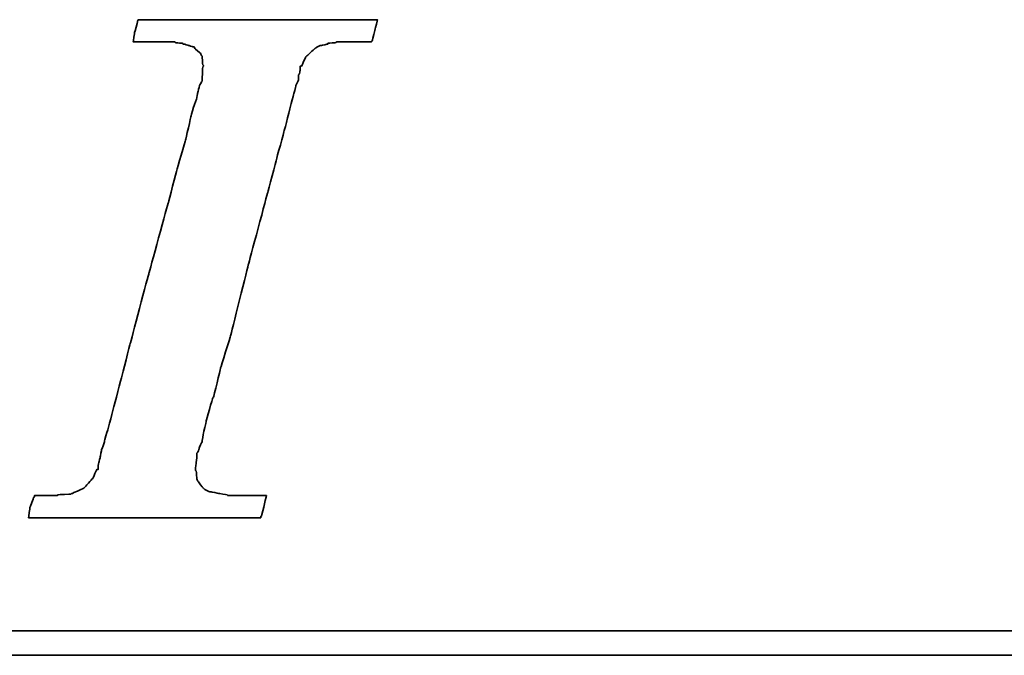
# Model space of a CAD drawing. Header units: millimetres. Extents: x 1371 to 1585, y 776 to 916.
# Tile 33 of 50: x 1562.66 to 1564.6, y 848.6 to 849.86. Entities that reach past the tile are written whole.
import ezdxf

# ---------------------------------------------------------------- set-up
doc = ezdxf.new("R2010")
doc.units = ezdxf.units.MM
doc.header["$LTSCALE"] = 0.1
doc.layers.add('CHA', color=7, linetype='CONTINUOUS')
doc.layers.add('layer 1', color=7, linetype='CONTINUOUS')

# ---------------------------------------------------------------- blocks, each defined once
blk = doc.blocks.new('TBI MOTION logo(完整正式版)')
at = {"layer": 'layer 1', "color": 22, "lineweight": 35}
for points, knots in [([(-40.59125, -7.94375), (-40.59125, -7.94375), (-40.97375, -7.94375), (-40.97375, -7.94375), (-40.97375, -7.94375), (-40.97375, -7.94375), (-41.38125, -7.94375), (-41.38125, -7.94375), (-41.38125, -7.94375), (-41.38125, -7.94375), (-41.54875, -7.94375), (-41.54875, -7.94375), (-41.54875, -7.94375), (-41.54875, -7.94375), (-41.59875, -7.94375), (-41.59875, -7.94375), (-41.59875, -7.94375), (-41.59875, -7.94375), (-41.88375, -7.94375), (-41.88375, -7.94375), (-41.88375, -7.94375), (-41.88375, -7.94375), (-41.90875, -7.91875), (-41.90875, -7.91875), (-41.90875, -7.91875), (-41.90875, -7.91875), (-42.19875, -7.87125), (-42.19875, -7.87125), (-42.19875, -7.87125), (-42.19875, -7.87125), (-42.43875, -7.82375), (-42.43875, -7.82375), (-42.43875, -7.82375), (-42.43875, -7.82375), (-42.45875, -7.82375), (-42.45875, -7.82375), (-42.45875, -7.82375), (-42.45875, -7.82375), (-42.48625, -7.82375), (-42.48625, -7.82375), (-42.48625, -7.82375), (-42.48625, -7.82375), (-42.67625, -7.72375), (-42.67625, -7.72375), (-42.67625, -7.72375), (-42.67625, -7.72375), (-42.70125, -7.70375), (-42.70125, -7.70375), (-42.70125, -7.70375), (-42.70125, -7.70375), (-42.72375, -7.67875), (-42.72375, -7.67875), (-42.72375, -7.67875), (-42.72375, -7.67875), (-42.86875, -7.48875), (-42.86875, -7.48875), (-42.86875, -7.48875), (-42.86875, -7.48875), (-42.89375, -7.43875), (-42.89375, -7.43875), (-42.89375, -7.43875), (-42.89375, -7.43875), (-42.91875, -7.38875), (-42.91875, -7.38875), (-42.91875, -7.38875), (-42.91875, -7.38875), (-42.93875, -7.12875), (-42.93875, -7.12875), (-42.93875, -7.12875), (-42.93875, -7.12875), (-42.96375, -7.10375), (-42.96375, -7.10375), (-42.96375, -7.10375), (-42.96375, -7.10375), (-42.96375, -7.05375), (-42.96375, -7.05375), (-42.96375, -7.05375), (-42.96375, -7.05375), (-42.96375, -7.00875), (-42.96375, -7.00875), (-42.96375, -7.00875), (-42.96375, -7.00875), (-42.91875, -6.69625), (-42.91875, -6.69625), (-42.91875, -6.69625), (-42.91875, -6.69625), (-42.91875, -6.62375), (-42.91875, -6.62375), (-42.91875, -6.62375), (-42.91875, -6.62375), (-42.91875, -6.59625), (-42.91875, -6.59625), (-42.91875, -6.59625), (-42.91875, -6.59625), (-42.91875, -6.57375), (-42.91875, -6.57375), (-42.91875, -6.57375), (-42.91875, -6.57375), (-42.91875, -6.52875), (-42.91875, -6.52875), (-42.91875, -6.52875), (-42.91875, -6.52875), (-42.89375, -6.50375), (-42.89375, -6.50375), (-42.89375, -6.50375), (-42.89375, -6.50375), (-42.84375, -6.38375), (-42.84375, -6.38375), (-42.84375, -6.38375), (-42.84375, -6.38375), (-42.84375, -6.35875), (-42.84375, -6.35875), (-42.84375, -6.35875), (-42.84375, -6.35875), (-42.74625, -6.14375), (-42.74625, -6.14375), (-42.74625, -6.14375), (-42.74625, -6.14375), (-42.70125, -5.85375), (-42.70125, -5.85375), (-42.70125, -5.85375), (-42.70125, -5.85375), (-42.60375, -5.47125), (-42.60375, -5.47125), (-42.60375, -5.47125), (-42.60375, -5.47125), (-42.60375, -5.44875), (-42.60375, -5.44875), (-42.60375, -5.44875), (-42.60375, -5.44875), (-42.38875, -4.67875), (-42.38875, -4.67875), (-42.38875, -4.67875), (-42.38875, -4.67875), (-42.36375, -4.65375), (-42.36375, -4.65375), (-42.36375, -4.65375), (-42.36375, -4.65375), (-42.12375, -3.69625), (-42.12375, -3.69625), (-42.12375, -3.69625), (-42.12375, -3.69625), (-42.12375, -3.67374), (-42.12375, -3.67374), (-42.12375, -3.67374), (-42.12375, -3.67374), (-41.78875, -2.59374), (-41.78875, -2.59374), (-41.78875, -2.59374), (-41.78875, -2.59374), (-41.18875, -0.19375), (-41.18875, -0.19375), (-41.18875, -0.19375), (-41.18875, -0.19375), (-40.54375, 2.20624), (-40.54375, 2.20624), (-40.54375, 2.20624), (-40.54375, 2.20624), (-40.25375, 3.30875), (-40.25375, 3.30875), (-40.25375, 3.30875), (-40.25375, 3.30875), (-39.98875, 4.27125), (-39.98875, 4.27125), (-39.98875, 4.27125), (-39.98875, 4.27125), (-39.77375, 5.13125), (-39.77375, 5.13125), (-39.77375, 5.13125), (-39.77375, 5.13125), (-39.67875, 5.47125), (-39.67875, 5.47125), (-39.67875, 5.47125), (-39.67875, 5.47125), (-39.60375, 5.75625), (-39.60375, 5.75625), (-39.60375, 5.75625), (-39.60375, 5.75625), (-39.60375, 5.78125), (-39.60375, 5.78125), (-39.60375, 5.78125), (-39.60375, 5.78125), (-39.50875, 5.97125), (-39.50875, 5.97125), (-39.50875, 5.97125), (-39.50875, 5.97125), (-39.50875, 6.13875), (-39.50875, 6.13875), (-39.50875, 6.13875), (-39.50875, 6.13875), (-39.48625, 6.16625), (-39.48625, 6.16625), (-39.48625, 6.16625), (-39.48625, 6.16625), (-39.46125, 6.28625), (-39.46125, 6.28625), (-39.46125, 6.28625), (-39.46125, 6.28625), (-39.46125, 6.42625), (-39.46125, 6.42625), (-39.46125, 6.42625), (-39.46125, 6.42625), (-39.41375, 6.42625), (-39.41375, 6.42625), (-39.41375, 6.42625), (-39.41375, 6.42625), (-39.29375, 6.69125), (-39.29375, 6.69125), (-39.29375, 6.69125), (-39.29375, 6.69125), (-39.26875, 6.74125), (-39.26875, 6.74125), (-39.26875, 6.74125), (-39.26875, 6.74125), (-39.24375, 6.76625), (-39.24375, 6.76625), (-39.24375, 6.76625), (-39.24375, 6.76625), (-38.98375, 7.00624), (-38.98375, 7.00624), (-38.98375, 7.00624), (-38.98375, 7.00624), (-38.95625, 7.02624), (-38.95625, 7.02624), (-38.95625, 7.02624), (-38.95625, 7.02624), (-38.78875, 7.12624), (-38.78875, 7.12624), (-38.78875, 7.12624), (-38.78875, 7.12624), (-38.76375, 7.12624), (-38.76375, 7.12624), (-38.76375, 7.12624), (-38.76375, 7.12624), (-38.74375, 7.12624), (-38.74375, 7.12624), (-38.74375, 7.12624), (-38.74375, 7.12624), (-38.52875, 7.17125), (-38.52875, 7.17125), (-38.52875, 7.17125), (-38.52875, 7.17125), (-38.52875, 7.19624), (-38.52875, 7.19624), (-38.52875, 7.19624), (-38.52875, 7.19624), (-38.50375, 7.19624), (-38.50375, 7.19624), (-38.50375, 7.19624), (-38.50375, 7.19624), (-38.26125, 7.21875), (-38.26125, 7.21875), (-38.26125, 7.21875), (-38.26125, 7.21875), (-38.23875, 7.24624), (-38.23875, 7.24624), (-38.23875, 7.24624), (-38.23875, 7.24624), (-38.21625, 7.24624), (-38.21625, 7.24624), (-38.21625, 7.24624), (-38.21625, 7.24624), (-38.18875, 7.24624), (-38.18875, 7.24624), (-38.18875, 7.24624), (-38.18875, 7.24624), (-37.90375, 7.24624), (-37.90375, 7.24624), (-37.90375, 7.24624), (-37.90375, 7.24624), (-37.85375, 7.24624), (-37.85375, 7.24624), (-37.85375, 7.24624), (-37.85375, 7.24624), (-37.75875, 7.24624), (-37.75875, 7.24624), (-37.75875, 7.24624), (-37.75875, 7.24624), (-37.42375, 7.24624), (-37.42375, 7.24624), (-37.42375, 7.24624), (-37.42375, 7.24624), (-37.08875, 7.24624), (-37.08875, 7.24624), (-37.08875, 7.24624), (-37.08875, 7.24624), (-37.06375, 7.24624), (-37.06375, 7.24624), (-37.06375, 7.24624), (-37.06375, 7.24624), (-37.06375, 7.26624), (-37.06375, 7.26624), (-37.06375, 7.26624), (-37.06375, 7.26624), (-37.03875, 7.29125), (-37.03875, 7.29125), (-37.03875, 7.29125), (-37.03875, 7.29125), (-37.03875, 7.31625), (-37.03875, 7.31625), (-37.03875, 7.31625), (-37.03875, 7.31625), (-36.94125, 7.67625), (-36.94125, 7.67625), (-36.94125, 7.67625), (-36.94125, 7.67625), (-36.86875, 7.98625), (-36.86875, 7.98625), (-36.86875, 7.98625), (-36.86875, 7.98625), (-36.98875, 7.98625), (-36.98875, 7.98625), (-36.98875, 7.98625), (-36.98875, 7.98625), (-37.42375, 7.98625), (-37.42375, 7.98625), (-37.42375, 7.98625), (-37.42375, 7.98625), (-37.94875, 7.98625), (-37.94875, 7.98625), (-37.94875, 7.98625), (-37.94875, 7.98625), (-38.57375, 7.98625), (-38.57375, 7.98625), (-38.57375, 7.98625), (-38.57375, 7.98625), (-39.29375, 7.98625), (-39.29375, 7.98625), (-39.29375, 7.98625), (-39.29375, 7.98625), (-40.82875, 7.98625), (-40.82875, 7.98625), (-40.82875, 7.98625), (-40.82875, 7.98625), (-42.36375, 7.98625), (-42.36375, 7.98625), (-42.36375, 7.98625), (-42.36375, 7.98625), (-43.08375, 7.98625), (-43.08375, 7.98625), (-43.08375, 7.98625), (-43.08375, 7.98625), (-43.70875, 7.98625), (-43.70875, 7.98625), (-43.70875, 7.98625), (-43.70875, 7.98625), (-44.23375, 7.98625), (-44.23375, 7.98625), (-44.23375, 7.98625), (-44.23375, 7.98625), (-44.66875, 7.98625), (-44.66875, 7.98625), (-44.66875, 7.98625), (-44.66875, 7.98625), (-44.88375, 7.98625), (-44.88375, 7.98625), (-44.88375, 7.98625), (-44.88375, 7.98625), (-44.90875, 7.94125), (-44.90875, 7.94125), (-44.90875, 7.94125), (-44.90875, 7.94125), (-44.90875, 7.91625), (-44.90875, 7.91625), (-44.90875, 7.91625), (-44.90875, 7.91625), (-45.00375, 7.55625), (-45.00375, 7.55625), (-45.00375, 7.55625), (-45.00375, 7.55625), (-45.05375, 7.24624), (-45.05375, 7.24624), (-45.05375, 7.24624), (-45.05375, 7.24624), (-44.61875, 7.24624), (-44.61875, 7.24624), (-44.61875, 7.24624), (-44.61875, 7.24624), (-44.11375, 7.24624), (-44.11375, 7.24624), (-44.11375, 7.24624), (-44.11375, 7.24624), (-43.99375, 7.24624), (-43.99375, 7.24624), (-43.99375, 7.24624), (-43.99375, 7.24624), (-43.94625, 7.24624), (-43.94625, 7.24624), (-43.94625, 7.24624), (-43.94625, 7.24624), (-43.92374, 7.24624), (-43.92374, 7.24624), (-43.92374, 7.24624), (-43.92374, 7.24624), (-43.65875, 7.24624), (-43.65875, 7.24624), (-43.65875, 7.24624), (-43.65875, 7.24624), (-43.63875, 7.21875), (-43.63875, 7.21875), (-43.63875, 7.21875), (-43.63875, 7.21875), (-43.46875, 7.19624), (-43.46875, 7.19624), (-43.46875, 7.19624), (-43.46875, 7.19624), (-43.39875, 7.19624), (-43.39875, 7.19624), (-43.39875, 7.19624), (-43.39875, 7.19624), (-43.37125, 7.17125), (-43.37125, 7.17125), (-43.37125, 7.17125), (-43.37125, 7.17125), (-43.34875, 7.17125), (-43.34875, 7.17125), (-43.34875, 7.17125), (-43.34875, 7.17125), (-43.20375, 7.12624), (-43.20375, 7.12624), (-43.20375, 7.12624), (-43.20375, 7.12624), (-43.05875, 7.07624), (-43.05875, 7.07624), (-43.05875, 7.07624), (-43.05875, 7.07624), (-43.01375, 7.07624), (-43.01375, 7.07624), (-43.01375, 7.07624), (-43.01375, 7.07624), (-42.98875, 7.02624), (-42.98875, 7.02624), (-42.98875, 7.02624), (-42.98875, 7.02624), (-42.79875, 6.86125), (-42.79875, 6.86125), (-42.79875, 6.86125), (-42.79875, 6.86125), (-42.77375, 6.81125), (-42.77375, 6.81125), (-42.77375, 6.81125), (-42.77375, 6.81125), (-42.74625, 6.76625), (-42.74625, 6.76625), (-42.74625, 6.76625), (-42.74625, 6.76625), (-42.72375, 6.47625), (-42.72375, 6.47625), (-42.72375, 6.47625), (-42.72375, 6.47625), (-42.70125, 6.45124), (-42.70125, 6.45124), (-42.70125, 6.45124), (-42.70125, 6.45124), (-42.70125, 6.42625), (-42.70125, 6.42625), (-42.70125, 6.42625), (-42.70125, 6.42625), (-42.72375, 6.40625), (-42.72375, 6.40625), (-42.72375, 6.40625), (-42.72375, 6.40625), (-42.74625, 5.97125), (-42.74625, 5.97125), (-42.74625, 5.97125), (-42.74625, 5.97125), (-42.74625, 5.94625), (-42.74625, 5.94625), (-42.74625, 5.94625), (-42.74625, 5.94625), (-42.74625, 5.92625), (-42.74625, 5.92625), (-42.74625, 5.92625), (-42.74625, 5.92625), (-42.77375, 5.87625), (-42.77375, 5.87625), (-42.77375, 5.87625), (-42.77375, 5.87625), (-42.81875, 5.80625), (-42.81875, 5.80625), (-42.81875, 5.80625), (-42.81875, 5.80625), (-42.86875, 5.63625), (-42.86875, 5.63625), (-42.86875, 5.63625), (-42.86875, 5.63625), (-42.91875, 5.39625), (-42.91875, 5.39625), (-42.91875, 5.39625), (-42.91875, 5.39625), (-42.91875, 5.37124), (-42.91875, 5.37124), (-42.91875, 5.37124), (-42.91875, 5.37124), (-43.01375, 5.10874), (-43.01375, 5.10874), (-43.01375, 5.10874), (-43.01375, 5.10874), (-43.10875, 4.77124), (-43.10875, 4.77124), (-43.10875, 4.77124), (-43.10875, 4.77124), (-43.29875, 3.95625), (-43.29875, 3.95625), (-43.29875, 3.95625), (-43.29875, 3.95625), (-43.58875, 2.95125), (-43.58875, 2.95125), (-43.58875, 2.95125), (-43.58875, 2.95125), (-43.87375, 1.87125), (-43.87375, 1.87125), (-43.87375, 1.87125), (-43.87375, 1.87125), (-44.52625, -0.50374), (-44.52625, -0.50374), (-44.52625, -0.50374), (-44.52625, -0.50374), (-45.14875, -2.85375), (-45.14875, -2.85375), (-45.14875, -2.85375), (-45.14875, -2.85375), (-45.43375, -3.95875), (-45.43375, -3.95875), (-45.43375, -3.95875), (-45.43375, -3.95875), (-45.69875, -4.96875), (-45.69875, -4.96875), (-45.69875, -4.96875), (-45.69875, -4.96875), (-45.91375, -5.78375), (-45.91375, -5.78375), (-45.91375, -5.78375), (-45.91375, -5.78375), (-46.01375, -6.11875), (-46.01375, -6.11875), (-46.01375, -6.11875), (-46.01375, -6.11875), (-46.01375, -6.14375), (-46.01375, -6.14375), (-46.01375, -6.14375), (-46.01375, -6.14375), (-46.10875, -6.40875), (-46.10875, -6.40875), (-46.10875, -6.40875), (-46.10875, -6.40875), (-46.15375, -6.64875), (-46.15375, -6.64875), (-46.15375, -6.64875), (-46.15375, -6.64875), (-46.20375, -6.83875), (-46.20375, -6.83875), (-46.20375, -6.83875), (-46.20375, -6.83875), (-46.22875, -6.93375), (-46.22875, -6.93375), (-46.22875, -6.93375), (-46.22875, -6.93375), (-46.22875, -7.07875), (-46.22875, -7.07875), (-46.22875, -7.07875), (-46.22875, -7.07875), (-46.27375, -7.07875), (-46.27375, -7.07875), (-46.27375, -7.07875), (-46.27375, -7.07875), (-46.39375, -7.34375), (-46.39375, -7.34375), (-46.39375, -7.34375), (-46.39375, -7.34375), (-46.39375, -7.36875), (-46.39375, -7.36875), (-46.39375, -7.36875), (-46.39375, -7.36875), (-46.42125, -7.38875), (-46.42125, -7.38875), (-46.42125, -7.38875), (-46.42125, -7.38875), (-46.68375, -7.67875), (-46.68375, -7.67875), (-46.68375, -7.67875), (-46.68375, -7.67875), (-46.70875, -7.70375), (-46.70875, -7.70375), (-46.70875, -7.70375), (-46.70875, -7.70375), (-46.75375, -7.72375), (-46.75375, -7.72375), (-46.75375, -7.72375), (-46.75375, -7.72375), (-47.08875, -7.87125), (-47.08875, -7.87125), (-47.08875, -7.87125), (-47.08875, -7.87125), (-47.11625, -7.87125), (-47.11625, -7.87125), (-47.11625, -7.87125), (-47.11625, -7.87125), (-47.13875, -7.89375), (-47.13875, -7.89375), (-47.13875, -7.89375), (-47.13875, -7.89375), (-47.56875, -7.91875), (-47.56875, -7.91875), (-47.56875, -7.91875), (-47.56875, -7.91875), (-47.59625, -7.94375), (-47.59625, -7.94375), (-47.59625, -7.94375), (-47.59625, -7.94375), (-47.64375, -7.94375), (-47.64375, -7.94375), (-47.64375, -7.94375), (-47.64375, -7.94375), (-47.73625, -7.94375), (-47.73625, -7.94375), (-47.73625, -7.94375), (-47.73625, -7.94375), (-48.07375, -7.94375), (-48.07375, -7.94375), (-48.07375, -7.94375), (-48.07375, -7.94375), (-48.36125, -7.94375), (-48.36125, -7.94375), (-48.36125, -7.94375), (-48.36125, -7.94375), (-48.36125, -7.96625), (-48.36125, -7.96625), (-48.36125, -7.96625), (-48.36125, -7.96625), (-48.36125, -7.99125), (-48.36125, -7.99125), (-48.36125, -7.99125), (-48.36125, -7.99125), (-48.38875, -8.01375), (-48.38875, -8.01375), (-48.38875, -8.01375), (-48.38875, -8.01375), (-48.50875, -8.34875), (-48.50875, -8.34875), (-48.50875, -8.34875), (-48.50875, -8.34875), (-48.55375, -8.68625), (-48.55375, -8.68625), (-48.55375, -8.68625), (-48.55375, -8.68625), (-48.45875, -8.68625), (-48.45875, -8.68625), (-48.45875, -8.68625), (-48.45875, -8.68625), (-48.07375, -8.68625), (-48.07375, -8.68625), (-48.07375, -8.68625), (-48.07375, -8.68625), (-47.52375, -8.68625), (-47.52375, -8.68625), (-47.52375, -8.68625), (-47.52375, -8.68625), (-46.92375, -8.68625), (-46.92375, -8.68625), (-46.92375, -8.68625), (-46.92375, -8.68625), (-46.25375, -8.68625), (-46.25375, -8.68625), (-46.25375, -8.68625), (-46.25375, -8.68625), (-46.20375, -8.68625), (-46.20375, -8.68625), (-46.20375, -8.68625), (-46.20375, -8.68625), (-44.71375, -8.68625), (-44.71375, -8.68625), (-44.71375, -8.68625), (-44.71375, -8.68625), (-43.22875, -8.68625), (-43.22875, -8.68625), (-43.22875, -8.68625), (-43.22875, -8.68625), (-42.55875, -8.68625), (-42.55875, -8.68625), (-42.55875, -8.68625), (-42.55875, -8.68625), (-42.50875, -8.68625), (-42.50875, -8.68625), (-42.50875, -8.68625), (-42.50875, -8.68625), (-41.93375, -8.68625), (-41.93375, -8.68625), (-41.93375, -8.68625), (-41.93375, -8.68625), (-41.38125, -8.68625), (-41.38125, -8.68625), (-41.38125, -8.68625), (-41.38125, -8.68625), (-40.97375, -8.68625), (-40.97375, -8.68625), (-40.97375, -8.68625), (-40.97375, -8.68625), (-40.78125, -8.68625), (-40.78125, -8.68625), (-40.78125, -8.68625), (-40.78125, -8.68625), (-40.78125, -8.63875), (-40.78125, -8.63875), (-40.78125, -8.63875), (-40.78125, -8.63875), (-40.75875, -8.63875), (-40.75875, -8.63875), (-40.75875, -8.63875), (-40.75875, -8.63875), (-40.66375, -8.27875), (-40.66375, -8.27875), (-40.66375, -8.27875), (-40.66375, -8.27875), (-40.59125, -7.94375), (-40.59125, -7.94375)], [0, 0, 0, 0, 0.00558659, 0.00558659, 0.00558659, 0.0055866, 0.01117318, 0.01117318, 0.01117318, 0.01117319, 0.01675978, 0.01675978, 0.01675978, 0.01675979, 0.02234637, 0.02234637, 0.02234637, 0.02234638, 0.02793296, 0.02793296, 0.02793296, 0.02793297, 0.03351955, 0.03351955, 0.03351955, 0.03351956, 0.03910615, 0.03910615, 0.03910615, 0.03910616, 0.04469274, 0.04469274, 0.04469274, 0.04469275, 0.05027933, 0.05027933, 0.05027933, 0.05027934, 0.05586592, 0.05586592, 0.05586592, 0.05586593, 0.06145251, 0.06145251, 0.06145251, 0.06145252, 0.06703911, 0.06703911, 0.06703911, 0.06703912, 0.0726257, 0.0726257, 0.0726257, 0.07262571, 0.07821229, 0.07821229, 0.07821229, 0.0782123, 0.08379888, 0.08379888, 0.08379888, 0.08379889, 0.08938547, 0.08938547, 0.08938547, 0.08938548, 0.09497207, 0.09497207, 0.09497207, 0.09497208, 0.10055866, 0.10055866, 0.10055866, 0.10055867, 0.10614525, 0.10614525, 0.10614525, 0.10614526, 0.11173184, 0.11173184, 0.11173184, 0.11173185, 0.11731844, 0.11731844, 0.11731844, 0.11731845, 0.12290503, 0.12290503, 0.12290503, 0.12290504, 0.12849162, 0.12849162, 0.12849162, 0.12849163, 0.13407821, 0.13407821, 0.13407821, 0.13407822, 0.1396648, 0.1396648, 0.1396648, 0.13966481, 0.1452514, 0.1452514, 0.1452514, 0.14525141, 0.15083799, 0.15083799, 0.15083799, 0.150838, 0.15642458, 0.15642458, 0.15642458, 0.15642459, 0.16201117, 0.16201117, 0.16201117, 0.16201118, 0.16759777, 0.16759777, 0.16759777, 0.16759778, 0.17318436, 0.17318436, 0.17318436, 0.17318437, 0.17877095, 0.17877095, 0.17877095, 0.17877096, 0.18435754, 0.18435754, 0.18435754, 0.18435755, 0.18994413, 0.18994413, 0.18994413, 0.18994414, 0.19553073, 0.19553073, 0.19553073, 0.19553074, 0.20111732, 0.20111732, 0.20111732, 0.20111733, 0.20670391, 0.20670391, 0.20670391, 0.20670392, 0.2122905, 0.2122905, 0.2122905, 0.21229051, 0.21787709, 0.21787709, 0.21787709, 0.2178771, 0.22346369, 0.22346369, 0.22346369, 0.2234637, 0.22905028, 0.22905028, 0.22905028, 0.22905029, 0.23463687, 0.23463687, 0.23463687, 0.23463688, 0.24022346, 0.24022346, 0.24022346, 0.24022347, 0.24581006, 0.24581006, 0.24581006, 0.24581007, 0.25139665, 0.25139665, 0.25139665, 0.25139666, 0.25698324, 0.25698324, 0.25698324, 0.25698325, 0.26256983, 0.26256983, 0.26256983, 0.26256984, 0.26815642, 0.26815642, 0.26815642, 0.26815643, 0.27374302, 0.27374302, 0.27374302, 0.27374303, 0.27932961, 0.27932961, 0.27932961, 0.27932962, 0.2849162, 0.2849162, 0.2849162, 0.28491621, 0.29050279, 0.29050279, 0.29050279, 0.2905028, 0.29608939, 0.29608939, 0.29608939, 0.2960894, 0.30167598, 0.30167598, 0.30167598, 0.30167599, 0.30726257, 0.30726257, 0.30726257, 0.30726258, 0.31284916, 0.31284916, 0.31284916, 0.31284917, 0.31843575, 0.31843575, 0.31843575, 0.31843576, 0.32402235, 0.32402235, 0.32402235, 0.32402236, 0.32960894, 0.32960894, 0.32960894, 0.32960895, 0.33519553, 0.33519553, 0.33519553, 0.33519554, 0.34078212, 0.34078212, 0.34078212, 0.34078213, 0.34636872, 0.34636872, 0.34636872, 0.34636873, 0.35195531, 0.35195531, 0.35195531, 0.35195532, 0.3575419, 0.3575419, 0.3575419, 0.35754191, 0.36312849, 0.36312849, 0.36312849, 0.3631285, 0.36871508, 0.36871508, 0.36871508, 0.36871509, 0.37430168, 0.37430168, 0.37430168, 0.37430169, 0.37988827, 0.37988827, 0.37988827, 0.37988828, 0.38547486, 0.38547486, 0.38547486, 0.38547487, 0.39106145, 0.39106145, 0.39106145, 0.39106146, 0.39664804, 0.39664804, 0.39664804, 0.39664805, 0.40223464, 0.40223464, 0.40223464, 0.40223465, 0.40782123, 0.40782123, 0.40782123, 0.40782124, 0.41340782, 0.41340782, 0.41340782, 0.41340783, 0.41899441, 0.41899441, 0.41899441, 0.41899442, 0.42458101, 0.42458101, 0.42458101, 0.42458102, 0.4301676, 0.4301676, 0.4301676, 0.43016761, 0.43575419, 0.43575419, 0.43575419, 0.4357542, 0.44134078, 0.44134078, 0.44134078, 0.44134079, 0.44692737, 0.44692737, 0.44692737, 0.44692738, 0.45251397, 0.45251397, 0.45251397, 0.45251398, 0.45810056, 0.45810056, 0.45810056, 0.45810057, 0.46368715, 0.46368715, 0.46368715, 0.46368716, 0.46927374, 0.46927374, 0.46927374, 0.46927375, 0.47486034, 0.47486034, 0.47486034, 0.47486035, 0.48044693, 0.48044693, 0.48044693, 0.48044694, 0.48603352, 0.48603352, 0.48603352, 0.48603353, 0.49162011, 0.49162011, 0.49162011, 0.49162012, 0.4972067, 0.4972067, 0.4972067, 0.49720671, 0.5027933, 0.5027933, 0.5027933, 0.50279331, 0.50837989, 0.50837989, 0.50837989, 0.5083799, 0.51396648, 0.51396648, 0.51396648, 0.51396649, 0.51955307, 0.51955307, 0.51955307, 0.51955308, 0.52513966, 0.52513966, 0.52513966, 0.52513967, 0.53072626, 0.53072626, 0.53072626, 0.53072627, 0.53631285, 0.53631285, 0.53631285, 0.53631286, 0.54189944, 0.54189944, 0.54189944, 0.54189945, 0.54748603, 0.54748603, 0.54748603, 0.54748604, 0.55307263, 0.55307263, 0.55307263, 0.55307264, 0.55865922, 0.55865922, 0.55865922, 0.55865923, 0.56424581, 0.56424581, 0.56424581, 0.56424582, 0.5698324, 0.5698324, 0.5698324, 0.56983241, 0.57541899, 0.57541899, 0.57541899, 0.575419, 0.58100559, 0.58100559, 0.58100559, 0.5810056, 0.58659218, 0.58659218, 0.58659218, 0.58659219, 0.59217877, 0.59217877, 0.59217877, 0.59217878, 0.59776536, 0.59776536, 0.59776536, 0.59776537, 0.60335196, 0.60335196, 0.60335196, 0.60335197, 0.60893855, 0.60893855, 0.60893855, 0.60893856, 0.61452514, 0.61452514, 0.61452514, 0.61452515, 0.62011173, 0.62011173, 0.62011173, 0.62011174, 0.62569832, 0.62569832, 0.62569832, 0.62569833, 0.63128492, 0.63128492, 0.63128492, 0.63128493, 0.63687151, 0.63687151, 0.63687151, 0.63687152, 0.6424581, 0.6424581, 0.6424581, 0.64245811, 0.64804469, 0.64804469, 0.64804469, 0.6480447, 0.65363128, 0.65363128, 0.65363128, 0.65363129, 0.65921788, 0.65921788, 0.65921788, 0.65921789, 0.66480447, 0.66480447, 0.66480447, 0.66480448, 0.67039106, 0.67039106, 0.67039106, 0.67039107, 0.67597765, 0.67597765, 0.67597765, 0.67597766, 0.68156425, 0.68156425, 0.68156425, 0.68156426, 0.68715084, 0.68715084, 0.68715084, 0.68715085, 0.69273743, 0.69273743, 0.69273743, 0.69273744, 0.69832402, 0.69832402, 0.69832402, 0.69832403, 0.70391061, 0.70391061, 0.70391061, 0.70391062, 0.70949721, 0.70949721, 0.70949721, 0.70949722, 0.7150838, 0.7150838, 0.7150838, 0.71508381, 0.72067039, 0.72067039, 0.72067039, 0.7206704, 0.72625698, 0.72625698, 0.72625698, 0.72625699, 0.73184358, 0.73184358, 0.73184358, 0.73184359, 0.73743017, 0.73743017, 0.73743017, 0.73743018, 0.74301676, 0.74301676, 0.74301676, 0.74301677, 0.74860335, 0.74860335, 0.74860335, 0.74860336, 0.75418994, 0.75418994, 0.75418994, 0.75418995, 0.75977654, 0.75977654, 0.75977654, 0.75977655, 0.76536313, 0.76536313, 0.76536313, 0.76536314, 0.77094972, 0.77094972, 0.77094972, 0.77094973, 0.77653631, 0.77653631, 0.77653631, 0.77653632, 0.78212291, 0.78212291, 0.78212291, 0.78212292, 0.7877095, 0.7877095, 0.7877095, 0.78770951, 0.79329609, 0.79329609, 0.79329609, 0.7932961, 0.79888268, 0.79888268, 0.79888268, 0.79888269, 0.80446927, 0.80446927, 0.80446927, 0.80446928, 0.81005587, 0.81005587, 0.81005587, 0.81005588, 0.81564246, 0.81564246, 0.81564246, 0.81564247, 0.82122905, 0.82122905, 0.82122905, 0.82122906, 0.82681564, 0.82681564, 0.82681564, 0.82681565, 0.83240223, 0.83240223, 0.83240223, 0.83240224, 0.83798883, 0.83798883, 0.83798883, 0.83798884, 0.84357542, 0.84357542, 0.84357542, 0.84357543, 0.84916201, 0.84916201, 0.84916201, 0.84916202, 0.8547486, 0.8547486, 0.8547486, 0.85474861, 0.8603352, 0.8603352, 0.8603352, 0.86033521, 0.86592179, 0.86592179, 0.86592179, 0.8659218, 0.87150838, 0.87150838, 0.87150838, 0.87150839, 0.87709497, 0.87709497, 0.87709497, 0.87709498, 0.88268156, 0.88268156, 0.88268156, 0.88268157, 0.88826816, 0.88826816, 0.88826816, 0.88826817, 0.89385475, 0.89385475, 0.89385475, 0.89385476, 0.89944134, 0.89944134, 0.89944134, 0.89944135, 0.90502793, 0.90502793, 0.90502793, 0.90502794, 0.91061453, 0.91061453, 0.91061453, 0.91061454, 0.91620112, 0.91620112, 0.91620112, 0.91620113, 0.92178771, 0.92178771, 0.92178771, 0.92178772, 0.9273743, 0.9273743, 0.9273743, 0.92737431, 0.93296089, 0.93296089, 0.93296089, 0.9329609, 0.93854749, 0.93854749, 0.93854749, 0.9385475, 0.94413408, 0.94413408, 0.94413408, 0.94413409, 0.94972067, 0.94972067, 0.94972067, 0.94972068, 0.95530726, 0.95530726, 0.95530726, 0.95530727, 0.96089385, 0.96089385, 0.96089385, 0.96089386, 0.96648045, 0.96648045, 0.96648045, 0.96648046, 0.97206704, 0.97206704, 0.97206704, 0.97206705, 0.97765363, 0.97765363, 0.97765363, 0.97765364, 0.98324022, 0.98324022, 0.98324022, 0.98324023, 0.98882682, 0.98882682, 0.98882682, 0.98882683, 0.99441341, 0.99441341, 0.99441341, 0.99441342, 1, 1, 1, 1]), ([(75.90875, -9.47875), (75.90875, -9.47875), (75.90875, -12.28625), (75.90875, -12.28625), (75.90875, -12.28625), (75.90875, -12.28625), (75.90875, -12.47875), (75.90875, -12.47875), (75.90875, -12.47875), (75.90875, -12.47875), (75.71625, -12.47875), (75.71625, -12.47875), (75.71625, -12.47875), (75.71625, -12.47875), (-88.32875, -12.47875), (-88.32875, -12.47875), (-88.32875, -12.47875), (-88.32875, -12.47875), (-88.32875, -13.29375), (-88.32875, -13.29375), (-88.32875, -13.29375), (-88.32875, -13.29375), (82.89125, -13.29375), (82.89125, -13.29375), (82.89125, -13.29375), (82.89125, -13.29375), (75.90875, -9.47875), (75.90875, -9.47875)], [0, 0, 0, 0, 0.14285714, 0.14285714, 0.14285714, 0.14285715, 0.28571429, 0.28571429, 0.28571429, 0.2857143, 0.42857143, 0.42857143, 0.42857143, 0.42857144, 0.57142857, 0.57142857, 0.57142857, 0.57142858, 0.71428571, 0.71428571, 0.71428571, 0.71428572, 0.85714286, 0.85714286, 0.85714286, 0.85714287, 1, 1, 1, 1])]:
    blk.add_open_spline(points, degree=3, knots=knots, dxfattribs=at)

msp = doc.modelspace()

# ---------------------------------------------------------------- block references
at = {"layer": 'CHA', "xscale": 0.0588462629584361, "yscale": 0.0588462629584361, "zscale": 0.0588462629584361}
msp.add_blockref('TBI MOTION logo(完整正式版)', (1565.5301, 849.3872), dxfattribs=at)

doc.saveas('drawing.dxf')
